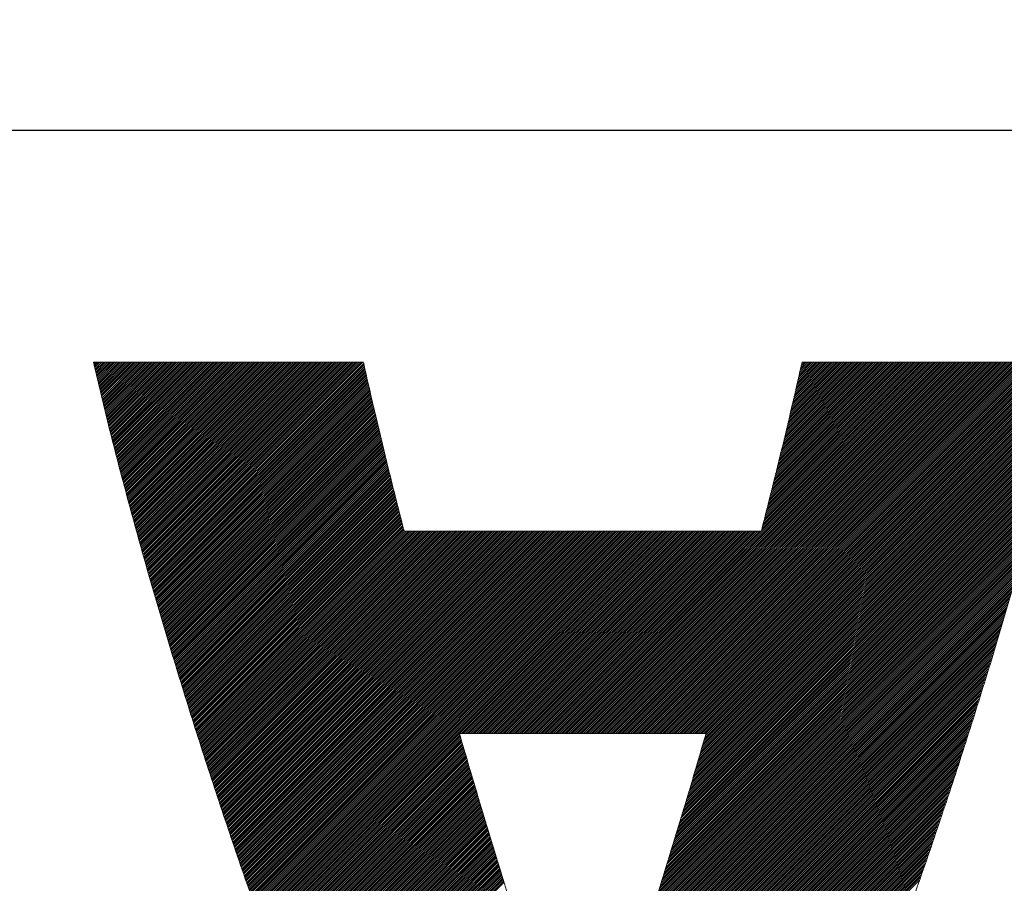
# Model space of a CAD drawing. Header units: millimetres. Extents: x 0 to 1071, y 0 to 742.
# Tile 40 of 133: x 133.65 to 138.32, y 487.43 to 491.52. Entities that reach past the tile are written whole.
import ezdxf

# ---------------------------------------------------------------- set-up
doc = ezdxf.new("R2010")
doc.units = ezdxf.units.MM
doc.header["$LTSCALE"] = 0.454724
doc.layers.add('NoLayerName_001', color=7, linetype='Continuous')
doc.layers.add('NoLayerName_002', color=7, linetype='Continuous')

# ---------------------------------------------------------------- blocks, each defined once
blk = doc.blocks.new('JZB_0010')
at = {"layer": 'NoLayerName_002', "color": 7, "linetype": 'Continuous', "lineweight": 25}
for p, q in [((0.004, 4.8402), (0.0008, 4.837)), ((0.0129, 4.8402), (0.0025, 4.8298)), ((0.0218, 4.8402), (0.0042, 4.8227)), ((0.0307, 4.8402), (0.0059, 4.8155)), ((0.0396, 4.8402), (0.0077, 4.8083)), ((0.0485, 4.8402), (0.0094, 4.8011)), ((0.0574, 4.8402), (0.0111, 4.7939)), ((0.0663, 4.8402), (0.0128, 4.7867)), ((0.0752, 4.8402), (0.0146, 4.7796)), ((0.0841, 4.8402), (0.0163, 4.7724)), ((0.093, 4.8402), (0.018, 4.7652)), ((0.1019, 4.8402), (0.0198, 4.758)), ((0.1109, 4.8402), (0.0215, 4.7508)), ((0.1198, 4.8402), (0.0232, 4.7436)), ((0.1287, 4.8402), (0.0249, 4.7365)), ((0.1376, 4.8402), (0.0267, 4.7293)), ((0.1465, 4.8402), (0.0284, 4.7221)), ((0.1554, 4.8402), (0.0301, 4.7149)), ((0.1643, 4.8402), (0.0318, 4.7077)), ((0.1732, 4.8402), (0.0336, 4.7006)), ((0.1821, 4.8402), (0.0353, 4.6934)), ((0.191, 4.8402), (0.037, 4.6862)), ((0.1999, 4.8402), (0.0387, 4.679)), ((0.2088, 4.8402), (0.0405, 4.6718)), ((0.2178, 4.8402), (0.0422, 4.6646)), ((0.2267, 4.8402), (0.0439, 4.6575)), ((0.2356, 4.8402), (0.0456, 4.6503)), ((0.2445, 4.8402), (0.0474, 4.6431)), ((0.2534, 4.8402), (0.0491, 4.6359)), ((0.2623, 4.8402), (0.0508, 4.6287)), ((0.2712, 4.8402), (0.0525, 4.6216)), ((0.2801, 4.8402), (0.0543, 4.6144)), ((0.289, 4.8402), (0.056, 4.6072)), ((0.2979, 4.8402), (0.0577, 4.6)), ((0.3068, 4.8402), (0.0595, 4.5928)), ((0.3158, 4.8402), (0.0612, 4.5856)), ((0.3247, 4.8402), (0.0629, 4.5785)), ((0.3336, 4.8402), (0.0646, 4.5713)), ((0.3425, 4.8402), (0.0664, 4.5641)), ((0.3514, 4.8402), (0.0681, 4.5569)), ((0.3603, 4.8402), (0.0698, 4.5497)), ((0.3692, 4.8402), (0.0715, 4.5425)), ((0.3781, 4.8402), (0.0734, 4.5355)), ((0.387, 4.8402), (0.0752, 4.5284)), ((0.3959, 4.8402), (0.077, 4.5213)), ((0.4048, 4.8402), (0.0788, 4.5142)), ((0.4137, 4.8402), (0.0807, 4.5071)), ((0.4227, 4.8402), (0.0825, 4.5001)), ((0.4316, 4.8402), (0.0843, 4.493)), ((0.4405, 4.8402), (0.0862, 4.4859)), ((0.4494, 4.8402), (0.088, 4.4788)), ((0.4583, 4.8402), (0.0898, 4.4717)), ((0.4672, 4.8402), (0.0916, 4.4647)), ((0.4761, 4.8402), (0.0935, 4.4576)), ((0.485, 4.8402), (0.0953, 4.4505)), ((0.4939, 4.8402), (0.0971, 4.4434)), ((0.5028, 4.8402), (0.099, 4.4363)), ((0.5117, 4.8402), (0.1008, 4.4293)), ((0.5206, 4.8402), (0.1026, 4.4222)), ((0.5296, 4.8402), (0.1044, 4.4151)), ((0.5385, 4.8402), (0.1063, 4.408)), ((0.5474, 4.8402), (0.1081, 4.4009)), ((0.5563, 4.8402), (0.1099, 4.3939)), ((0.5652, 4.8402), (0.1118, 4.3868)), ((0.5741, 4.8402), (0.1136, 4.3797)), ((0.583, 4.8402), (0.1154, 4.3726)), ((0.5919, 4.8402), (0.1172, 4.3655)), ((0.6008, 4.8402), (0.1191, 4.3585)), ((0.6097, 4.8402), (0.1209, 4.3514)), ((0.6186, 4.8402), (0.1227, 4.3443)), ((0.6275, 4.8402), (0.1246, 4.3372)), ((0.6365, 4.8402), (0.1264, 4.3301)), ((0.6454, 4.8402), (0.1282, 4.3231)), ((0.6543, 4.8402), (0.13, 4.316)), ((0.6632, 4.8402), (0.1319, 4.3089)), ((0.6721, 4.8402), (0.1337, 4.3018)), ((0.681, 4.8402), (0.1355, 4.2947)), ((0.6899, 4.8402), (0.1374, 4.2877)), ((0.6988, 4.8402), (0.1392, 4.2806)), ((0.7077, 4.8402), (0.141, 4.2735)), ((0.7166, 4.8402), (0.1428, 4.2664)), ((0.7255, 4.8402), (0.1447, 4.2593)), ((0.7344, 4.8402), (0.1465, 4.2523)), ((0.7434, 4.8402), (0.1483, 4.2452)), ((0.7523, 4.8402), (0.1502, 4.2381)), ((0.7612, 4.8402), (0.1521, 4.2311)), ((0.7701, 4.8402), (0.154, 4.2242)), ((0.779, 4.8402), (0.156, 4.2172)), ((0.7879, 4.8402), (0.1579, 4.2103)), ((0.7968, 4.8402), (0.1599, 4.2033)), ((0.8057, 4.8402), (0.1619, 4.1964)), ((0.8146, 4.8402), (0.1638, 4.1894)), ((0.8235, 4.8402), (0.1658, 4.1825)), ((0.8324, 4.8402), (0.1678, 4.1755)), ((0.8413, 4.8402), (0.1697, 4.1686)), ((0.8503, 4.8402), (0.1717, 4.1616)), ((0.8592, 4.8402), (0.1736, 4.1547)), ((0.8681, 4.8402), (0.1756, 4.1477)), ((0.877, 4.8402), (0.1776, 4.1408)), ((0.8859, 4.8402), (0.1795, 4.1338)), ((0.8948, 4.8402), (0.1815, 4.1269)), ((0.9037, 4.8402), (0.1834, 4.1199)), ((0.9126, 4.8402), (0.1854, 4.113)), ((0.9215, 4.8402), (0.1874, 4.106)), ((0.9304, 4.8402), (0.1893, 4.0991)), ((0.9393, 4.8402), (0.1913, 4.0922)), ((0.9482, 4.8402), (0.1932, 4.0852)), ((0.9572, 4.8402), (0.1952, 4.0783)), ((0.9661, 4.8402), (0.1972, 4.0713)), ((0.975, 4.8402), (0.1991, 4.0644)), ((0.9839, 4.8402), (0.2011, 4.0574)), ((0.9928, 4.8402), (0.203, 4.0505)), ((1.0017, 4.8402), (0.205, 4.0435)), ((1.0106, 4.8402), (0.207, 4.0366)), ((1.0195, 4.8402), (0.2089, 4.0296)), ((1.0284, 4.8402), (0.2109, 4.0227)), ((1.0373, 4.8402), (0.2128, 4.0157)), ((1.0462, 4.8402), (0.2148, 4.0088)), ((1.0552, 4.8402), (0.2168, 4.0018)), ((1.0641, 4.8402), (0.2187, 3.9949)), ((1.073, 4.8402), (0.2207, 3.9879)), ((1.0819, 4.8402), (0.2227, 3.981)), ((1.0908, 4.8402), (0.2246, 3.974)), ((1.0997, 4.8402), (0.2266, 3.9671)), ((1.1086, 4.8402), (0.2285, 3.9601)), ((1.1175, 4.8402), (0.2305, 3.9532)), ((1.1264, 4.8402), (0.2325, 3.9462)), ((1.1353, 4.8402), (0.2344, 3.9393)), ((1.1442, 4.8402), (0.2364, 3.9324)), ((1.1531, 4.8402), (0.2383, 3.9254)), ((1.1621, 4.8402), (0.2403, 3.9185)), ((1.171, 4.8402), (0.2423, 3.9115)), ((1.1799, 4.8402), (0.2442, 3.9046)), ((1.1888, 4.8402), (0.2462, 3.8976)), ((1.1977, 4.8402), (0.2481, 3.8907)), ((1.2066, 4.8402), (0.2501, 3.8837)), ((1.2155, 4.8402), (0.2521, 3.8768)), ((1.2244, 4.8402), (0.254, 3.8698)), ((1.2333, 4.8402), (0.256, 3.8629)), ((1.2422, 4.8402), (0.2579, 3.8559)), ((1.2511, 4.8402), (0.2599, 3.849)), ((1.26, 4.8402), (0.2619, 3.842)), ((1.269, 4.8402), (0.2638, 3.8351)), ((1.2779, 4.8402), (0.2658, 3.8281)), ((1.2813, 4.8347), (0.2677, 3.8212)), ((1.283, 4.8275), (0.2697, 3.8142)), ((1.2846, 4.8203), (0.2717, 3.8073)), ((1.2863, 4.813), (0.2736, 3.8003)), ((3.9682, 4.8402), (2.2081, 3.0801)), ((3.9771, 4.8402), (2.217, 3.0801)), ((3.986, 4.8402), (2.2259, 3.0801)), ((3.9949, 4.8402), (2.2348, 3.0801)), ((4.0038, 4.8402), (2.2437, 3.0801)), ((4.0128, 4.8402), (2.2526, 3.0801)), ((4.0217, 4.8402), (2.2615, 3.0801)), ((4.0306, 4.8402), (2.2704, 3.0801)), ((4.0395, 4.8402), (2.2793, 3.0801)), ((4.0484, 4.8402), (2.2882, 3.0801)), ((4.0573, 4.8402), (2.2972, 3.0801)), ((4.0662, 4.8402), (2.3061, 3.0801)), ((4.0751, 4.8402), (2.315, 3.0801)), ((4.084, 4.8402), (2.3239, 3.0801)), ((4.0929, 4.8402), (2.3328, 3.0801)), ((4.1018, 4.8402), (2.3417, 3.0801)), ((4.1107, 4.8402), (2.3506, 3.0801)), ((4.1197, 4.8402), (2.3595, 3.0801)), ((4.1286, 4.8402), (2.3684, 3.0801)), ((4.1375, 4.8402), (2.3773, 3.0801)), ((4.1464, 4.8402), (2.3862, 3.0801)), ((4.1553, 4.8402), (2.3951, 3.0801)), ((4.1642, 4.8402), (2.4041, 3.0801)), ((4.1731, 4.8402), (2.413, 3.0801)), ((4.182, 4.8402), (2.4219, 3.0801)), ((4.1909, 4.8402), (2.4308, 3.0801)), ((4.1998, 4.8402), (2.4397, 3.0801)), ((4.2087, 4.8402), (2.4486, 3.0801)), ((4.2176, 4.8402), (2.4575, 3.0801)), ((4.2266, 4.8402), (2.4664, 3.0801)), ((4.2355, 4.8402), (2.4753, 3.0801)), ((4.2444, 4.8402), (2.4842, 3.0801)), ((4.2533, 4.8402), (2.4931, 3.0801)), ((4.2622, 4.8402), (2.502, 3.0801)), ((4.2711, 4.8402), (2.511, 3.0801)), ((4.28, 4.8402), (2.5199, 3.0801)), ((4.2889, 4.8402), (2.5288, 3.0801)), ((4.2978, 4.8402), (2.5377, 3.0801)), ((4.3067, 4.8402), (2.5466, 3.0801)), ((4.3156, 4.8402), (2.5555, 3.0801)), ((4.3245, 4.8402), (2.5644, 3.0801)), ((4.3335, 4.8402), (2.5733, 3.0801)), ((4.3424, 4.8402), (2.5822, 3.0801)), ((4.3513, 4.8402), (2.5911, 3.0801)), ((4.3602, 4.8402), (2.6, 3.0801)), ((4.3691, 4.8402), (2.6089, 3.0801)), ((4.378, 4.8402), (2.6179, 3.0801)), ((4.3869, 4.8402), (2.6268, 3.0801)), ((4.3958, 4.8402), (2.6357, 3.0801)), ((4.4047, 4.8402), (2.6446, 3.0801)), ((4.4136, 4.8402), (2.6535, 3.0801)), ((4.4225, 4.8402), (2.6624, 3.0801)), ((4.4314, 4.8402), (2.6713, 3.0801)), ((4.4404, 4.8402), (2.6802, 3.0801)), ((4.4493, 4.8402), (2.6891, 3.0801)), ((4.4582, 4.8402), (2.698, 3.0801)), ((4.4671, 4.8402), (2.7069, 3.0801)), ((4.476, 4.8402), (2.7158, 3.0801)), ((4.4849, 4.8402), (2.7248, 3.0801)), ((4.4938, 4.8402), (2.7337, 3.0801)), ((4.5027, 4.8402), (2.7426, 3.0801)), ((4.5116, 4.8402), (2.7515, 3.0801)), ((4.5205, 4.8402), (2.7604, 3.0801)), ((4.5294, 4.8402), (2.7693, 3.0801)), ((4.5383, 4.8402), (2.7782, 3.0801)), ((4.5473, 4.8402), (2.7871, 3.0801)), ((4.5562, 4.8402), (2.796, 3.0801)), ((4.5651, 4.8402), (2.8049, 3.0801)), ((4.574, 4.8402), (2.8138, 3.0801)), ((4.5829, 4.8402), (2.8227, 3.0801)), ((4.5918, 4.8402), (2.8317, 3.0801)), ((4.6007, 4.8402), (2.8406, 3.0801)), ((4.6096, 4.8402), (2.8495, 3.0801)), ((4.6185, 4.8402), (2.8584, 3.0801)), ((4.6274, 4.8402), (2.8673, 3.0801)), ((4.6363, 4.8402), (2.8762, 3.0801)), ((4.6381, 4.833), (2.8851, 3.0801)), ((4.6352, 4.8213), (2.894, 3.0801)), ((4.6324, 4.8096), (2.9029, 3.0801)), ((3.9593, 4.8402), (3.1698, 4.0507)), ((3.9504, 4.8402), (3.1727, 4.0626)), ((3.9415, 4.8402), (3.1757, 4.0744)), ((3.9326, 4.8402), (3.1787, 4.0863)), ((3.9237, 4.8402), (3.1816, 4.0982)), ((3.9148, 4.8402), (3.1846, 4.11)), ((3.9058, 4.8402), (3.1875, 4.1219)), ((3.8969, 4.8402), (3.1905, 4.1338)), ((3.888, 4.8402), (3.1935, 4.1456)), ((3.8791, 4.8402), (3.1964, 4.1575)), ((3.8702, 4.8402), (3.1994, 4.1694)), ((3.8613, 4.8402), (3.2023, 4.1812)), ((3.8524, 4.8402), (3.2053, 4.1931)), ((3.8435, 4.8402), (3.2083, 4.205)), ((3.8346, 4.8402), (3.2112, 4.2168)), ((3.8257, 4.8402), (3.2142, 4.2287)), ((3.8168, 4.8402), (3.2171, 4.2406)), ((3.8079, 4.8402), (3.2201, 4.2524)), ((3.7989, 4.8402), (3.223, 4.2643)), ((3.79, 4.8402), (3.226, 4.2762)), ((3.7811, 4.8402), (3.229, 4.288)), ((3.7722, 4.8402), (3.2319, 4.2999)), ((3.7633, 4.8402), (3.2349, 4.3118)), ((3.7544, 4.8402), (3.2378, 4.3236)), ((3.7455, 4.8402), (3.2408, 4.3355)), ((3.7366, 4.8402), (3.2438, 4.3474)), ((3.7277, 4.8402), (3.2467, 4.3592)), ((3.7188, 4.8402), (3.2497, 4.3711)), ((3.7099, 4.8402), (3.2526, 4.383)), ((3.701, 4.8402), (3.2556, 4.3948)), ((3.692, 4.8402), (3.2585, 4.4067)), ((3.6831, 4.8402), (3.2615, 4.4186)), ((3.6742, 4.8402), (3.2645, 4.4304)), ((3.6653, 4.8402), (3.2674, 4.4423)), ((3.6564, 4.8402), (3.2703, 4.4541)), ((3.6475, 4.8402), (3.273, 4.4657)), ((3.6386, 4.8402), (3.2757, 4.4774)), ((3.6297, 4.8402), (3.2784, 4.489)), ((3.6208, 4.8402), (3.2811, 4.5006)), ((3.6119, 4.8402), (3.2838, 4.5122)), ((3.603, 4.8402), (3.2865, 4.5238)), ((3.5941, 4.8402), (3.2892, 4.5354)), ((3.5851, 4.8402), (3.2919, 4.547)), ((3.5762, 4.8402), (3.2946, 4.5586)), ((3.5673, 4.8402), (3.2973, 4.5702)), ((3.5584, 4.8402), (3.3, 4.5818)), ((3.5495, 4.8402), (3.3027, 4.5934)), ((3.5406, 4.8402), (3.3054, 4.605)), ((3.5317, 4.8402), (3.3081, 4.6166)), ((3.5228, 4.8402), (3.3108, 4.6282)), ((3.5139, 4.8402), (3.3135, 4.6398)), ((3.505, 4.8402), (3.3162, 4.6515)), ((3.4961, 4.8402), (3.3189, 4.6631)), ((3.4872, 4.8402), (3.3216, 4.6747)), ((3.4782, 4.8402), (3.3243, 4.6863)), ((3.4693, 4.8402), (3.327, 4.6979)), ((3.4604, 4.8402), (3.3297, 4.7095)), ((3.4515, 4.8402), (3.3324, 4.7211)), ((3.4426, 4.8402), (3.3351, 4.7327)), ((3.4337, 4.8402), (3.3378, 4.7443)), ((3.4248, 4.8402), (3.3405, 4.7559)), ((3.4159, 4.8402), (3.3432, 4.7675)), ((3.407, 4.8402), (3.3459, 4.7791)), ((3.3981, 4.8402), (3.3486, 4.7907)), ((3.3892, 4.8402), (3.3513, 4.8023)), ((3.3803, 4.8402), (3.354, 4.8139)), ((3.3713, 4.8402), (3.3567, 4.8256)), ((3.3624, 4.8402), (3.3594, 4.8372)), ((1.288, 4.8058), (0.2756, 3.7934)), ((1.2897, 4.7986), (0.2775, 3.7864)), ((1.2914, 4.7913), (0.2795, 3.7795)), ((1.293, 4.7841), (0.2815, 3.7726)), ((1.2947, 4.7769), (0.2834, 3.7656)), ((1.2964, 4.7696), (0.2854, 3.7587)), ((4.624, 4.7744), (2.8946, 3.045)), ((4.6268, 4.7861), (2.8983, 3.0576)), ((4.6296, 4.7979), (2.902, 3.0702)), ((1.2981, 4.7624), (0.2874, 3.7517)), ((1.2997, 4.7552), (0.2893, 3.7448)), ((1.3014, 4.748), (0.2913, 3.7378)), ((1.3031, 4.7407), (0.2932, 3.7309)), ((1.3048, 4.7335), (0.2952, 3.7239)), ((1.3064, 4.7263), (0.2972, 3.717)), ((1.3081, 4.719), (0.2991, 3.71)), ((4.6127, 4.7275), (2.8797, 2.9945)), ((4.6155, 4.7392), (2.8834, 3.0071)), ((4.6183, 4.7509), (2.8871, 3.0197)), ((4.6212, 4.7627), (2.8908, 3.0323)), ((1.3098, 4.7118), (0.3011, 3.7031)), ((1.3115, 4.7046), (0.303, 3.6961)), ((1.3131, 4.6973), (0.305, 3.6892)), ((1.3148, 4.6901), (0.307, 3.6822)), ((1.3165, 4.6829), (0.3089, 3.6753)), ((1.3182, 4.6756), (0.3109, 3.6683)), ((4.6014, 4.6806), (2.8648, 2.9439)), ((4.6042, 4.6923), (2.8685, 2.9566)), ((4.6071, 4.704), (2.8722, 2.9692)), ((4.6099, 4.7158), (2.8759, 2.9818)), ((1.3198, 4.6684), (0.3128, 3.6614)), ((1.3215, 4.6612), (0.3148, 3.6544)), ((1.3232, 4.6539), (0.3168, 3.6475)), ((1.3249, 4.6467), (0.3187, 3.6405)), ((1.3266, 4.6395), (0.3207, 3.6336)), ((1.3282, 4.6322), (0.3226, 3.6266)), ((1.3299, 4.625), (0.3246, 3.6197)), ((4.5902, 4.6337), (2.8499, 2.8934)), ((4.593, 4.6454), (2.8536, 2.906)), ((4.5958, 4.6571), (2.8573, 2.9187)), ((4.5986, 4.6689), (2.8611, 2.9313)), ((1.3316, 4.6178), (0.3266, 3.6128)), ((1.3333, 4.6105), (0.3285, 3.6058)), ((1.3349, 4.6033), (0.3305, 3.5989)), ((1.3366, 4.5961), (0.3326, 3.5921)), ((1.3383, 4.5888), (0.3348, 3.5853)), ((1.34, 4.5816), (0.3369, 3.5785)), ((4.5789, 4.5868), (2.835, 2.8429)), ((4.5817, 4.5985), (2.8387, 2.8555)), ((4.5845, 4.6102), (2.8424, 2.8681)), ((4.5873, 4.6219), (2.8462, 2.8808)), ((1.3416, 4.5744), (0.339, 3.5717)), ((1.3433, 4.5671), (0.3411, 3.5649)), ((1.345, 4.5599), (0.3432, 3.5581)), ((1.3467, 4.5527), (0.3453, 3.5513)), ((1.3483, 4.5454), (0.3474, 3.5445)), ((1.35, 4.5382), (0.3495, 3.5377)), ((1.3517, 4.531), (0.3517, 3.5309)), ((4.5675, 4.5398), (2.8201, 2.7924)), ((4.5704, 4.5516), (2.8238, 2.805)), ((4.5732, 4.5633), (2.8275, 2.8176)), ((4.5761, 4.575), (2.8313, 2.8302)), ((1.3534, 4.5238), (0.3538, 3.5241)), ((1.355, 4.5165), (0.3559, 3.5173)), ((1.3567, 4.5093), (0.358, 3.5106)), ((1.3584, 4.5021), (0.3601, 3.5038)), ((1.3601, 4.4948), (0.3622, 3.497)), ((1.3618, 4.4876), (0.3643, 3.4902)), ((4.5551, 4.4918), (2.8052, 2.7418)), ((4.5582, 4.5038), (2.8089, 2.7545)), ((4.5613, 4.5158), (2.8127, 2.7671)), ((4.5644, 4.5278), (2.8164, 2.7797)), ((1.3634, 4.4804), (0.3664, 3.4834)), ((1.3651, 4.4731), (0.3685, 3.4766)), ((1.3668, 4.4659), (0.3707, 3.4698)), ((1.3685, 4.4587), (0.3728, 3.463)), ((1.3701, 4.4514), (0.3749, 3.4562)), ((1.3719, 4.4443), (0.377, 3.4494)), ((1.3737, 4.4372), (0.3791, 3.4426)), ((4.5427, 4.4437), (2.7897, 2.6907)), ((4.5458, 4.4557), (2.7936, 2.7035)), ((4.5489, 4.4677), (2.7975, 2.7163)), ((4.552, 4.4797), (2.8015, 2.7292)), ((1.3755, 4.4301), (0.3812, 3.4358)), ((1.3773, 4.4229), (0.3833, 3.429)), ((1.379, 4.4158), (0.3854, 3.4222)), ((1.3808, 4.4087), (0.3876, 3.4154)), ((1.3826, 4.4015), (0.3897, 3.4086)), ((1.3844, 4.3944), (0.3918, 3.4018)), ((4.5303, 4.3957), (2.774, 2.6393)), ((4.5334, 4.4077), (2.7779, 2.6522)), ((4.5365, 4.4197), (2.7818, 2.665)), ((4.5396, 4.4317), (2.7858, 2.6778)), ((1.3862, 4.3873), (0.3939, 3.395)), ((1.3879, 4.3801), (0.396, 3.3882)), ((1.3897, 4.373), (0.3981, 3.3814)), ((1.3915, 4.3659), (0.4002, 3.3746)), ((1.3933, 4.3588), (0.4023, 3.3678)), ((1.395, 4.3516), (0.4045, 3.361)), ((1.3968, 4.3445), (0.4066, 3.3542)), ((4.5179, 4.3476), (2.7583, 2.588)), ((4.521, 4.3596), (2.7622, 2.6008)), ((4.5241, 4.3717), (2.7661, 2.6137)), ((4.5272, 4.3837), (2.77, 2.6265)), ((1.3986, 4.3374), (0.4087, 3.3474)), ((1.4004, 4.3302), (0.4108, 3.3406)), ((1.4022, 4.3231), (0.4129, 3.3338)), ((1.4039, 4.316), (0.415, 3.3271)), ((1.4057, 4.3088), (0.4171, 3.3203)), ((1.4075, 4.3017), (0.4192, 3.3135)), ((4.5055, 4.2996), (2.7426, 2.5367)), ((4.5086, 4.3116), (2.7465, 2.5495)), ((4.5117, 4.3236), (2.7504, 2.5623)), ((4.5148, 4.3356), (2.7543, 2.5752)), ((1.4093, 4.2946), (0.4214, 3.3067)), ((1.4111, 4.2875), (0.4235, 3.2999)), ((1.4128, 4.2803), (0.4256, 3.2931)), ((1.4146, 4.2732), (0.4277, 3.2863)), ((1.4164, 4.2661), (0.4298, 3.2795)), ((1.4182, 4.2589), (0.4319, 3.2727)), ((1.4199, 4.2518), (0.434, 3.2659)), ((4.4931, 4.2516), (2.7269, 2.4853)), ((4.4962, 4.2636), (2.7308, 2.4981)), ((4.4993, 4.2756), (2.7347, 2.511)), ((4.5024, 4.2876), (2.7386, 2.5238)), ((1.4217, 4.2447), (0.4361, 3.2591)), ((1.4235, 4.2375), (0.4383, 3.2523)), ((1.4253, 4.2304), (0.4404, 3.2455)), ((1.4271, 4.2233), (0.4425, 3.2387)), ((1.4288, 4.2162), (0.4446, 3.2319)), ((1.4306, 4.209), (0.4467, 3.2251)), ((4.4796, 4.2025), (2.7112, 2.434)), ((4.4831, 4.2149), (2.7151, 2.4468)), ((4.4866, 4.2273), (2.719, 2.4596)), ((4.49, 4.2396), (2.7229, 2.4725)), ((1.4324, 4.2019), (0.4488, 3.2183)), ((1.4342, 4.1948), (0.4509, 3.2115)), ((1.4359, 4.1876), (0.453, 3.2047)), ((1.4377, 4.1805), (0.4551, 3.1979)), ((1.4395, 4.1734), (0.4573, 3.1911)), ((1.4413, 4.1662), (0.4594, 3.1843)), ((1.4431, 4.1591), (0.4615, 3.1775)), ((4.4691, 4.1652), (2.6994, 2.3955)), ((4.4726, 4.1776), (2.7033, 2.4083)), ((4.4761, 4.1901), (2.7072, 2.4211)), ((1.4448, 4.152), (0.4636, 3.1707)), ((1.4466, 4.1449), (0.4657, 3.1639)), ((1.4484, 4.1377), (0.4678, 3.1571)), ((1.4502, 4.1306), (0.4699, 3.1504)), ((1.452, 4.1235), (0.472, 3.1436)), ((1.4537, 4.1163), (0.4742, 3.1368)), ((1.4555, 4.1092), (0.4763, 3.13)), ((4.4551, 4.1156), (2.683, 2.3435)), ((4.4586, 4.128), (2.6872, 2.3565)), ((4.4621, 4.1404), (2.6913, 2.3696)), ((4.4656, 4.1528), (2.6955, 2.3826)), ((1.4573, 4.1021), (0.4784, 3.1232)), ((1.4591, 4.0949), (0.4805, 3.1164)), ((1.4608, 4.0878), (0.4826, 3.1096)), ((1.4626, 4.0807), (0.4847, 3.1028)), ((1.4644, 4.0736), (0.4868, 3.096)), ((1.4662, 4.0664), (0.4889, 3.0892)), ((4.4411, 4.066), (2.6664, 2.2913)), ((4.4446, 4.0784), (2.6706, 2.3043)), ((4.4481, 4.0908), (2.6747, 2.3174)), ((4.4516, 4.1032), (2.6789, 2.3304)), ((1.468, 4.0593), (0.4911, 3.0824)), ((1.4697, 4.0522), (0.4932, 3.0756)), ((1.4715, 4.045), (0.4953, 3.0688)), ((1.4756, 4.0402), (0.4974, 3.062)), ((1.4845, 4.0402), (0.4995, 3.0552)), ((1.4934, 4.0402), (0.5016, 3.0484)), ((1.5023, 4.0402), (0.5037, 3.0416)), ((1.5112, 4.0402), (0.5058, 3.0348)), ((1.5201, 4.0402), (0.508, 3.028)), ((1.529, 4.0402), (0.5101, 3.0212)), ((1.5379, 4.0402), (0.5122, 3.0144)), ((1.5468, 4.0402), (0.5143, 3.0076)), ((1.5557, 4.0402), (0.5164, 3.0008)), ((1.5647, 4.0402), (0.5185, 2.994)), ((1.5736, 4.0402), (0.5206, 2.9872)), ((1.5825, 4.0402), (0.5227, 2.9804)), ((1.5914, 4.0402), (0.5249, 2.9736)), ((1.6003, 4.0402), (0.527, 2.9669)), ((1.6092, 4.0402), (0.5291, 2.9601)), ((1.6181, 4.0402), (0.5312, 2.9533)), ((1.627, 4.0402), (0.5334, 2.9466)), ((1.6359, 4.0402), (0.5357, 2.9399)), ((1.6448, 4.0402), (0.5379, 2.9333)), ((1.6537, 4.0402), (0.5402, 2.9266)), ((1.6626, 4.0402), (0.5424, 2.9199)), ((1.6716, 4.0402), (0.5447, 2.9133)), ((1.6805, 4.0402), (0.5469, 2.9066)), ((1.6894, 4.0402), (0.5492, 2.9)), ((1.6983, 4.0402), (0.5514, 2.8933)), ((1.7072, 4.0402), (0.5537, 2.8866)), ((1.7161, 4.0402), (0.5559, 2.88)), ((1.725, 4.0402), (0.5581, 2.8733)), ((1.7339, 4.0402), (0.5604, 2.8667)), ((1.7428, 4.0402), (0.5626, 2.86)), ((1.7517, 4.0402), (0.5649, 2.8533)), ((1.7606, 4.0402), (0.5671, 2.8467)), ((1.7696, 4.0402), (0.5694, 2.84)), ((1.7785, 4.0402), (0.5716, 2.8334)), ((1.7874, 4.0402), (0.5739, 2.8267)), ((1.7963, 4.0402), (0.5761, 2.82)), ((1.8052, 4.0402), (0.5784, 2.8134)), ((1.8141, 4.0402), (0.5806, 2.8067)), ((1.823, 4.0402), (0.5829, 2.8001)), ((1.8319, 4.0402), (0.5851, 2.7934)), ((1.8408, 4.0402), (0.5874, 2.7867)), ((1.8497, 4.0402), (0.5896, 2.7801)), ((1.8586, 4.0402), (0.5919, 2.7734)), ((1.8675, 4.0402), (0.5941, 2.7668)), ((1.8765, 4.0402), (0.5964, 2.7601)), ((1.8854, 4.0402), (0.5986, 2.7534)), ((1.8943, 4.0402), (0.6009, 2.7468)), ((1.9032, 4.0402), (0.6031, 2.7401)), ((1.9121, 4.0402), (0.6054, 2.7335)), ((1.921, 4.0402), (0.6076, 2.7268)), ((1.9299, 4.0402), (0.6099, 2.7201)), ((1.9388, 4.0402), (0.6121, 2.7135)), ((1.9477, 4.0402), (0.6144, 2.7068)), ((1.9566, 4.0402), (0.6166, 2.7002)), ((1.9655, 4.0402), (0.6188, 2.6935)), ((1.9744, 4.0402), (0.6211, 2.6868)), ((1.9834, 4.0402), (0.6233, 2.6802)), ((1.9923, 4.0402), (0.6256, 2.6735)), ((2.0012, 4.0402), (0.6278, 2.6669)), ((2.0101, 4.0402), (0.6301, 2.6602)), ((2.019, 4.0402), (0.6323, 2.6535)), ((2.0279, 4.0402), (0.6346, 2.6469)), ((2.0368, 4.0402), (0.6368, 2.6402)), ((2.0457, 4.0402), (0.6391, 2.6335)), ((2.0546, 4.0402), (0.6413, 2.6269)), ((2.0635, 4.0402), (0.6436, 2.6202)), ((2.0724, 4.0402), (0.6458, 2.6136)), ((2.0813, 4.0402), (0.6481, 2.6069)), ((2.0903, 4.0402), (0.6503, 2.6002)), ((2.0992, 4.0402), (0.6526, 2.5936)), ((2.1081, 4.0402), (0.6548, 2.5869)), ((2.117, 4.0402), (0.6571, 2.5803)), ((2.1259, 4.0402), (0.6593, 2.5736)), ((2.1348, 4.0402), (0.6616, 2.5669)), ((2.1437, 4.0402), (0.6638, 2.5603)), ((2.1526, 4.0402), (0.6661, 2.5536)), ((2.1615, 4.0402), (0.6683, 2.547)), ((2.1704, 4.0402), (0.6706, 2.5403)), ((2.1793, 4.0402), (0.6728, 2.5336)), ((2.1882, 4.0402), (0.6751, 2.527)), ((2.1972, 4.0402), (0.6773, 2.5203)), ((2.2061, 4.0402), (0.6795, 2.5137)), ((2.215, 4.0402), (0.6818, 2.507)), ((2.2239, 4.0402), (0.684, 2.5003)), ((2.2328, 4.0402), (0.6863, 2.4937)), ((2.2417, 4.0402), (0.6885, 2.487)), ((2.2506, 4.0402), (0.6908, 2.4804)), ((2.2595, 4.0402), (0.693, 2.4737)), ((2.2684, 4.0402), (0.6953, 2.467)), ((2.2773, 4.0402), (0.6975, 2.4604)), ((2.2862, 4.0402), (0.6998, 2.4537)), ((2.2951, 4.0402), (0.702, 2.4471)), ((2.3041, 4.0402), (0.7043, 2.4404)), ((2.313, 4.0402), (0.7065, 2.4337)), ((2.3219, 4.0402), (0.7088, 2.4271)), ((2.3308, 4.0402), (0.711, 2.4204)), ((2.3397, 4.0402), (0.7133, 2.4138)), ((2.3486, 4.0402), (0.7155, 2.4071)), ((2.3575, 4.0402), (0.7178, 2.4004)), ((2.3664, 4.0402), (0.72, 2.3938)), ((2.3753, 4.0402), (0.7223, 2.3871)), ((2.3842, 4.0402), (0.7245, 2.3805)), ((2.3931, 4.0402), (0.7268, 2.3738)), ((2.402, 4.0402), (0.729, 2.3671)), ((2.411, 4.0402), (0.7313, 2.3605)), ((2.4199, 4.0402), (0.7335, 2.3538)), ((2.4288, 4.0402), (0.7358, 2.3472)), ((2.4377, 4.0402), (0.738, 2.3405)), ((2.4466, 4.0402), (0.7403, 2.3338)), ((2.4555, 4.0402), (0.7425, 2.3272)), ((2.4644, 4.0402), (0.7447, 2.3205)), ((2.4733, 4.0402), (0.747, 2.3139)), ((2.4822, 4.0402), (0.7492, 2.3072)), ((2.4911, 4.0402), (0.7516, 2.3006)), ((2.5, 4.0402), (0.754, 2.2941)), ((2.509, 4.0402), (0.7563, 2.2876)), ((2.5179, 4.0402), (0.7587, 2.281)), ((2.5268, 4.0402), (0.7611, 2.2745)), ((2.5357, 4.0402), (0.7635, 2.268)), ((2.5446, 4.0402), (0.7659, 2.2615)), ((2.5535, 4.0402), (0.7682, 2.2549)), ((2.5624, 4.0402), (0.7706, 2.2484)), ((2.5713, 4.0402), (0.773, 2.2419)), ((2.5802, 4.0402), (0.7754, 2.2353)), ((2.5891, 4.0402), (0.7778, 2.2288)), ((2.598, 4.0402), (0.7801, 2.2223)), ((2.6069, 4.0402), (0.7825, 2.2158)), ((2.6159, 4.0402), (0.7849, 2.2092)), ((2.6248, 4.0402), (0.7873, 2.2027)), ((2.6337, 4.0402), (0.7897, 2.1962)), ((2.6426, 4.0402), (0.792, 2.1896)), ((2.6515, 4.0402), (0.7944, 2.1831)), ((2.6604, 4.0402), (0.7968, 2.1766)), ((2.6693, 4.0402), (0.7992, 2.17)), ((2.6782, 4.0402), (0.8016, 2.1635)), ((2.6871, 4.0402), (0.8039, 2.157)), ((2.696, 4.0402), (1.7359, 3.0801)), ((2.7049, 4.0402), (1.7448, 3.0801)), ((2.7138, 4.0402), (1.7537, 3.0801)), ((2.7228, 4.0402), (1.7626, 3.0801)), ((2.7317, 4.0402), (1.7716, 3.0801)), ((2.7406, 4.0402), (1.7805, 3.0801)), ((2.7495, 4.0402), (1.7894, 3.0801)), ((2.7584, 4.0402), (1.7983, 3.0801)), ((2.7673, 4.0402), (1.8072, 3.0801)), ((2.7762, 4.0402), (1.8161, 3.0801)), ((2.7851, 4.0402), (1.825, 3.0801)), ((2.794, 4.0402), (1.8339, 3.0801)), ((2.8029, 4.0402), (1.8428, 3.0801)), ((2.8118, 4.0402), (1.8517, 3.0801)), ((2.8207, 4.0402), (1.8606, 3.0801)), ((2.8297, 4.0402), (1.8695, 3.0801)), ((2.8386, 4.0402), (1.8785, 3.0801)), ((2.8475, 4.0402), (1.8874, 3.0801)), ((2.8564, 4.0402), (1.8963, 3.0801)), ((2.8653, 4.0402), (1.9052, 3.0801)), ((2.8742, 4.0402), (1.9141, 3.0801)), ((2.8831, 4.0402), (1.923, 3.0801)), ((2.892, 4.0402), (1.9319, 3.0801)), ((2.9009, 4.0402), (1.9408, 3.0801)), ((2.9098, 4.0402), (1.9497, 3.0801)), ((2.9187, 4.0402), (1.9586, 3.0801)), ((2.9276, 4.0402), (1.9675, 3.0801)), ((2.9366, 4.0402), (1.9764, 3.0801)), ((2.9455, 4.0402), (1.9854, 3.0801)), ((2.9544, 4.0402), (1.9943, 3.0801)), ((2.9633, 4.0402), (2.0032, 3.0801)), ((2.9722, 4.0402), (2.0121, 3.0801)), ((2.9811, 4.0402), (2.021, 3.0801)), ((2.99, 4.0402), (2.0299, 3.0801)), ((2.9989, 4.0402), (2.0388, 3.0801)), ((3.0078, 4.0402), (2.0477, 3.0801)), ((3.0167, 4.0402), (2.0566, 3.0801)), ((3.0256, 4.0402), (2.0655, 3.0801)), ((3.0345, 4.0402), (2.0744, 3.0801)), ((3.0435, 4.0402), (2.0833, 3.0801)), ((3.0524, 4.0402), (2.0923, 3.0801)), ((3.0613, 4.0402), (2.1012, 3.0801)), ((3.0702, 4.0402), (2.1101, 3.0801)), ((3.0791, 4.0402), (2.119, 3.0801)), ((3.088, 4.0402), (2.1279, 3.0801)), ((3.0969, 4.0402), (2.1368, 3.0801)), ((3.1058, 4.0402), (2.1457, 3.0801)), ((3.1147, 4.0402), (2.1546, 3.0801)), ((3.1236, 4.0402), (2.1635, 3.0801)), ((3.1325, 4.0402), (2.1724, 3.0801)), ((3.1414, 4.0402), (2.1813, 3.0801)), ((3.1504, 4.0402), (2.1903, 3.0801)), ((3.1593, 4.0402), (2.1992, 3.0801)), ((4.4271, 4.0163), (2.6499, 2.2391)), ((4.4306, 4.0287), (2.654, 2.2521)), ((4.4341, 4.0411), (2.6582, 2.2652)), ((4.4376, 4.0535), (2.6623, 2.2782)), ((4.4166, 3.9791), (2.6374, 2.1999)), ((4.4201, 3.9915), (2.6416, 2.2129)), ((4.4236, 4.0039), (2.6457, 2.226)), ((4.4026, 3.9294), (2.6208, 2.1477)), ((4.4061, 3.9419), (2.625, 2.1607)), ((4.4096, 3.9543), (2.6291, 2.1738)), ((4.4131, 3.9667), (2.6333, 2.1868)), ((4.3886, 3.8798), (2.6043, 2.0955)), ((4.3921, 3.8922), (2.6084, 2.1085)), ((4.3956, 3.9046), (2.6126, 2.1216)), ((4.3991, 3.917), (2.6167, 2.1346)), ((4.3746, 3.8302), (2.5877, 2.0432)), ((4.3781, 3.8426), (2.5918, 2.0563)), ((4.3816, 3.855), (2.596, 2.0694)), ((4.3851, 3.8674), (2.6001, 2.0824)), ((4.3641, 3.7929), (2.5747, 2.0035)), ((4.3676, 3.8053), (2.579, 2.0168)), ((4.3711, 3.8178), (2.5834, 2.0301)), ((4.3501, 3.7433), (2.5571, 1.9503)), ((4.3536, 3.7557), (2.5615, 1.9636)), ((4.3571, 3.7681), (2.5659, 1.9769)), ((4.3606, 3.7805), (2.5703, 1.9902)), ((4.3361, 3.6936), (2.5396, 1.8971)), ((4.3396, 3.7061), (2.5439, 1.9104)), ((4.3431, 3.7185), (2.5483, 1.9237)), ((4.3466, 3.7309), (2.5527, 1.937)), ((4.3221, 3.644), (2.522, 1.8439)), ((4.3256, 3.6564), (2.5264, 1.8572)), ((4.3291, 3.6688), (2.5308, 1.8705)), ((4.3326, 3.6812), (2.5352, 1.8838)), ((4.3116, 3.6068), (2.5088, 1.8041)), ((4.3151, 3.6192), (2.5132, 1.8174)), ((4.3186, 3.6316), (2.5176, 1.8306)), ((4.2957, 3.5553), (2.4913, 1.7509)), ((4.2998, 3.5683), (2.4957, 1.7642)), ((4.3038, 3.5812), (2.5001, 1.7775)), ((4.3078, 3.5941), (2.5045, 1.7908)), ((4.2797, 3.5036), (2.4737, 1.6977)), ((4.2837, 3.5166), (2.4781, 1.711)), ((4.2877, 3.5295), (2.4825, 1.7243)), ((4.2917, 3.5424), (2.4869, 1.7376)), ((4.2676, 3.4649), (2.4598, 1.657)), ((4.2716, 3.4778), (2.4645, 1.6706)), ((4.2757, 3.4907), (2.4691, 1.6842)), ((4.2516, 3.4132), (2.4412, 1.6027)), ((4.2556, 3.4261), (2.4458, 1.6163)), ((4.2596, 3.439), (2.4505, 1.6299)), ((4.2636, 3.4519), (2.4551, 1.6435)), ((4.2395, 3.3744), (2.4272, 1.562)), ((4.2435, 3.3873), (2.4318, 1.5756)), ((4.2476, 3.4002), (2.4365, 1.5892)), ((4.2235, 3.3227), (2.4085, 1.5077)), ((4.2275, 3.3356), (2.4132, 1.5213)), ((4.2315, 3.3485), (2.4178, 1.5349)), ((4.2355, 3.3615), (2.4225, 1.5485)), ((4.2074, 3.271), (2.3899, 1.4535)), ((4.2114, 3.2839), (2.3945, 1.467)), ((4.2154, 3.2968), (2.3992, 1.4806)), ((4.2194, 3.3098), (2.4038, 1.4942)), ((4.1953, 3.2322), (2.3759, 1.4127)), ((4.1994, 3.2451), (2.3805, 1.4263)), ((4.2034, 3.2581), (2.3852, 1.4399)), ((4.1793, 3.1805), (2.3572, 1.3584)), ((4.1833, 3.1934), (2.3619, 1.372)), ((4.1873, 3.2064), (2.3665, 1.3856)), ((4.1913, 3.2193), (2.3712, 1.3992)), ((4.1632, 3.1288), (2.3377, 1.3033)), ((4.1672, 3.1417), (2.3426, 1.3171)), ((4.1712, 3.1547), (2.3475, 1.3309)), ((4.1753, 3.1676), (2.3523, 1.3446)), ((4.1512, 3.09), (2.3231, 1.262)), ((4.1552, 3.103), (2.328, 1.2758)), ((4.1592, 3.1159), (2.3329, 1.2896)), ((1.7354, 3.0795), (0.8063, 2.1505)), ((1.7374, 3.0726), (0.8087, 2.1439)), ((1.7394, 3.0657), (0.8111, 2.1374)), ((1.7414, 3.0588), (0.8134, 2.1309)), ((1.7434, 3.0519), (0.8158, 2.1243)), ((1.7454, 3.045), (0.8182, 2.1178)), ((1.7474, 3.0381), (0.8206, 2.1113)), ((4.1471, 3.0771), (1.4964, 0.4264)), ((4.1431, 3.0642), (1.4992, 0.4203)), ((4.1391, 3.0513), (1.502, 0.4142)), ((4.1351, 3.0383), (1.5048, 0.4081)), ((1.7494, 3.0312), (0.823, 2.1048)), ((1.7514, 3.0243), (0.8253, 2.0982)), ((1.7534, 3.0174), (0.8277, 2.0917)), ((1.7554, 3.0105), (0.8301, 2.0852)), ((1.7575, 3.0036), (0.8325, 2.0786)), ((1.7595, 2.9967), (0.8349, 2.0721)), ((1.7615, 2.9898), (0.8372, 2.0656)), ((4.1311, 3.0254), (1.5076, 0.402)), ((4.1271, 3.0125), (1.5104, 0.3959)), ((4.123, 2.9996), (1.5132, 0.3897)), ((1.7635, 2.983), (0.8396, 2.0591)), ((1.7655, 2.9761), (0.842, 2.0525)), ((1.7676, 2.9692), (0.8444, 2.046)), ((1.7696, 2.9623), (0.8468, 2.0395)), ((1.7716, 2.9554), (0.8491, 2.0329)), ((1.7736, 2.9485), (0.8515, 2.0264)), ((4.119, 2.9866), (1.516, 0.3836)), ((4.115, 2.9737), (1.5188, 0.3775)), ((4.111, 2.9608), (1.5216, 0.3714)), ((4.1068, 2.9477), (1.5244, 0.3653)), ((1.7757, 2.9416), (0.8539, 2.0199)), ((1.7777, 2.9348), (0.8563, 2.0134)), ((1.7797, 2.9279), (0.8587, 2.0068)), ((1.7817, 2.921), (0.861, 2.0003)), ((1.7837, 2.9141), (0.8634, 1.9938)), ((1.7858, 2.9072), (0.8658, 1.9872)), ((1.7878, 2.9003), (0.8682, 1.9807)), ((4.1023, 2.9342), (1.5273, 0.3592)), ((4.0977, 2.9208), (1.5301, 0.3531)), ((4.0932, 2.9073), (1.5329, 0.347)), ((1.7898, 2.8934), (0.8706, 1.9742)), ((1.7918, 2.8866), (0.8729, 1.9676)), ((1.7939, 2.8797), (0.8753, 1.9611)), ((1.7959, 2.8728), (0.8777, 1.9546)), ((1.7979, 2.8659), (0.8801, 1.9481)), ((1.7999, 2.859), (0.8825, 1.9415)), ((1.8019, 2.8521), (0.8848, 1.935)), ((4.0886, 2.8939), (1.5357, 0.3409)), ((4.0841, 2.8804), (1.5385, 0.3348)), ((4.0796, 2.867), (1.5413, 0.3287)), ((4.075, 2.8536), (1.5441, 0.3226)), ((1.804, 2.8453), (0.8872, 1.9285)), ((1.8061, 2.8384), (0.8896, 1.9219)), ((1.8081, 2.8316), (0.892, 1.9154)), ((1.8102, 2.8247), (0.8943, 1.9089)), ((1.8123, 2.8179), (0.8967, 1.9024)), ((1.8143, 2.811), (0.8991, 1.8958)), ((1.8164, 2.8042), (0.9015, 1.8893)), ((4.0705, 2.8401), (1.5469, 0.3165)), ((4.066, 2.8267), (1.5497, 0.3104)), ((4.0614, 2.8132), (1.5525, 0.3043)), ((1.8185, 2.7974), (0.9039, 1.8828)), ((1.8205, 2.7905), (0.9062, 1.8762)), ((1.8226, 2.7837), (0.9086, 1.8697)), ((1.8247, 2.7768), (0.911, 1.8632)), ((1.8267, 2.77), (0.9134, 1.8567)), ((1.8288, 2.7631), (0.9158, 1.8501)), ((1.8309, 2.7563), (0.9181, 1.8436)), ((4.0569, 2.7998), (1.5553, 0.2982)), ((4.0523, 2.7863), (1.5581, 0.2921)), ((4.0478, 2.7729), (1.5609, 0.286)), ((4.0433, 2.7594), (1.5637, 0.2799)), ((1.8329, 2.7495), (0.9205, 1.8371)), ((1.835, 2.7426), (0.9229, 1.8305)), ((1.8371, 2.7358), (0.9253, 1.824)), ((1.8391, 2.7289), (0.9277, 1.8175)), ((1.8412, 2.7221), (0.93, 1.811)), ((1.8433, 2.7153), (0.9324, 1.8044)), ((1.8453, 2.7084), (0.9348, 1.7979)), ((4.0387, 2.746), (1.5665, 0.2738)), ((4.0342, 2.7325), (1.5694, 0.2678)), ((4.0296, 2.7191), (1.5723, 0.2618)), ((1.8474, 2.7016), (0.9372, 1.7914)), ((1.8495, 2.6947), (0.9396, 1.7848)), ((1.8515, 2.6879), (0.9419, 1.7783)), ((1.8536, 2.681), (0.9443, 1.7718)), ((1.8557, 2.6742), (0.9467, 1.7653)), ((1.8577, 2.6674), (0.9491, 1.7587)), ((4.0251, 2.7056), (1.5753, 0.2558)), ((4.0206, 2.6922), (1.5782, 0.2498)), ((4.016, 2.6787), (1.5811, 0.2438)), ((4.0115, 2.6653), (1.584, 0.2378)), ((1.8598, 2.6605), (0.9515, 1.7522)), ((1.8619, 2.6537), (0.9538, 1.7457)), ((1.8639, 2.6468), (0.9562, 1.7391)), ((1.866, 2.64), (0.9586, 1.7326)), ((1.8681, 2.6332), (0.961, 1.7261)), ((1.8701, 2.6263), (0.9634, 1.7195)), ((1.8722, 2.6195), (0.9657, 1.713)), ((4.007, 2.6518), (1.5869, 0.2318)), ((4.0024, 2.6384), (1.5898, 0.2258)), ((3.9979, 2.625), (1.5927, 0.2198)), ((1.8743, 2.6126), (0.9681, 1.7065)), ((1.8763, 2.6058), (0.9705, 1.7)), ((1.8784, 2.5989), (0.9729, 1.6934)), ((1.8805, 2.5921), (0.9752, 1.6869)), ((1.8825, 2.5853), (0.9776, 1.6804)), ((1.8846, 2.5784), (0.98, 1.6739)), ((1.8867, 2.5716), (0.9825, 1.6674)), ((3.9933, 2.6115), (1.5956, 0.2138)), ((3.9888, 2.5981), (1.5985, 0.2078)), ((3.9843, 2.5846), (1.6014, 0.2018)), ((3.9797, 2.5712), (1.6044, 0.1958)), ((1.8887, 2.5647), (0.985, 1.661)), ((1.8908, 2.5579), (0.9875, 1.6546)), ((1.8929, 2.5511), (0.9899, 1.6481)), ((1.8949, 2.5442), (0.9924, 1.6417)), ((1.897, 2.5374), (0.9949, 1.6353)), ((1.8991, 2.5305), (0.9974, 1.6289)), ((1.9011, 2.5237), (0.9999, 1.6224)), ((3.9752, 2.5577), (1.6073, 0.1898)), ((3.9706, 2.5443), (1.6102, 0.1838)), ((3.9661, 2.5308), (1.6131, 0.1778)), ((1.9032, 2.5168), (1.0024, 1.616)), ((1.9053, 2.51), (1.0048, 1.6096)), ((1.9073, 2.5032), (1.0073, 1.6032)), ((1.9094, 2.4963), (1.0098, 1.5967)), ((1.9115, 2.4896), (1.0123, 1.5903)), ((1.9137, 2.4828), (1.0148, 1.5839)), ((1.9158, 2.476), (1.0172, 1.5774)), ((3.9616, 2.5174), (1.616, 0.1718)), ((3.957, 2.5039), (1.6189, 0.1658)), ((3.9525, 2.4905), (1.6218, 0.1598)), ((3.9479, 2.477), (1.6247, 0.1538)), ((1.9179, 2.4692), (1.0197, 1.571)), ((1.92, 2.4624), (1.0222, 1.5646)), ((1.9222, 2.4556), (1.0247, 1.5582)), ((1.9243, 2.4489), (1.0272, 1.5517)), ((1.9264, 2.4421), (1.0296, 1.5453)), ((1.9285, 2.4353), (1.0321, 1.5389)), ((1.9307, 2.4285), (1.0346, 1.5324)), ((3.9434, 2.4636), (1.6276, 0.1478)), ((3.9389, 2.4501), (1.6305, 0.1418)), ((3.9343, 2.4367), (1.6335, 0.1358)), ((1.9328, 2.4217), (1.0371, 1.526)), ((1.9349, 2.415), (1.0396, 1.5196)), ((1.937, 2.4082), (1.042, 1.5132)), ((1.9392, 2.4014), (1.0445, 1.5067)), ((1.9413, 2.3946), (1.047, 1.5003)), ((1.9434, 2.3878), (1.0495, 1.4939)), ((3.9298, 2.4232), (1.6364, 0.1298)), ((3.9253, 2.4098), (1.6393, 0.1238)), ((3.9207, 2.3964), (1.6422, 0.1178)), ((3.9162, 2.3829), (1.6451, 0.1118)), ((1.9456, 2.381), (1.052, 1.4875)), ((1.9477, 2.3743), (1.0544, 1.481))]:
    blk.add_line(p, q, dxfattribs=at)
at = {"layer": 'NoLayerName_002', "color": 7, "linetype": 'Continuous', "lineweight": 13}
for points in [[(1.28, 4.8402), (1.0667, 4.8402), (0.64, 4.8402), (0.2133, 4.8402), (0, 4.8402)], [(4.6398, 4.8402), (4.4265, 4.8402), (3.9999, 4.8402), (3.5734, 4.8402), (3.3601, 4.8402)], [(3.1672, 4.0402), (2.8848, 4.0402), (2.3199, 4.0402), (1.7551, 4.0402), (1.4727, 4.0402)], [(1.7352, 3.0801), (1.9302, 3.0801), (2.3201, 3.0801), (2.71, 3.0801), (2.9049, 3.0801)]]:
    blk.add_open_spline(points, degree=3, dxfattribs=at)
for points, knots in [([(0, 4.8402), (0.0255, 4.7342), (0.0762, 4.5179), (0.1621, 4.1904), (0.2551, 3.8545), (0.3553, 3.513), (0.4617, 3.168), (0.5733, 2.822), (0.6894, 2.4772), (0.8091, 2.136), (0.9315, 1.8008), (1.0558, 1.4739), (1.1812, 1.1577), (1.3066, 0.8544), (1.4317, 0.5666), (1.5543, 0.296), (1.6394, 0.1237), (1.6799, 0.0401)], [0, 0, 0, 0, 0.327103, 0.666482, 1.015745, 1.372484, 1.734278, 2.098697, 2.463304, 2.82566, 3.183326, 3.533864, 3.874841, 4.203831, 4.518422, 4.816221, 5.094863, 5.094863, 5.094863, 5.094863]), ([(1.4727, 4.0402), (1.4679, 4.0589), (1.4583, 4.0962), (1.4442, 4.152), (1.4302, 4.2074), (1.4164, 4.2625), (1.4029, 4.3172), (1.3895, 4.3715), (1.3764, 4.4254), (1.3635, 4.4788), (1.3509, 4.5319), (1.3385, 4.5844), (1.3263, 4.6365), (1.3143, 4.6882), (1.3027, 4.7393), (1.2912, 4.7899), (1.2838, 4.8235), (1.28, 4.8402)], [0, 0, 0, 0, 0.0579419, 0.1155093, 0.1726872, 0.2294603, 0.2858137, 0.3417323, 0.397201, 0.4522048, 0.5067287, 0.5607576, 0.6142766, 0.6672706, 0.7197247, 0.771624, 0.8229534, 0.8229534, 0.8229534, 0.8229534]), ([(2.9599, 0.0401), (3.0004, 0.1237), (3.0856, 0.296), (3.2082, 0.5666), (3.3332, 0.8544), (3.4587, 1.1577), (3.5841, 1.4739), (3.7084, 1.8008), (3.8308, 2.136), (3.9505, 2.4772), (4.0666, 2.822), (4.1782, 3.168), (4.2845, 3.513), (4.3847, 3.8545), (4.4777, 4.1904), (4.5636, 4.5179), (4.6143, 4.7342), (4.6398, 4.8402)], [0, 0, 0, 0, 0.278658, 0.576469, 0.891067, 1.220061, 1.561039, 1.911576, 2.26924, 2.631593, 2.996195, 3.360609, 3.722399, 4.079135, 4.428395, 4.767771, 5.094874, 5.094874, 5.094874, 5.094874]), ([(3.3601, 4.8402), (3.3563, 4.8235), (3.3488, 4.7899), (3.3373, 4.7393), (3.3256, 4.6882), (3.3136, 4.6365), (3.3014, 4.5844), (3.289, 4.5319), (3.2763, 4.4788), (3.2634, 4.4254), (3.2503, 4.3715), (3.237, 4.3172), (3.2234, 4.2625), (3.2097, 4.2074), (3.1957, 4.152), (3.1815, 4.0962), (3.172, 4.0589), (3.1672, 4.0402)], [0, 0, 0, 0, 0.0513429, 0.1032539, 0.1557182, 0.2087207, 0.2622466, 0.316281, 0.3708088, 0.4258152, 0.4812852, 0.5372038, 0.593556, 0.6503269, 0.7075014, 0.7650646, 0.8230014, 0.8230014, 0.8230014, 0.8230014]), ([(2.9049, 3.0801), (2.8929, 3.0388), (2.8689, 2.9561), (2.8323, 2.8321), (2.7952, 2.7079), (2.7575, 2.5837), (2.7195, 2.4597), (2.6809, 2.3359), (2.642, 2.2124), (2.6027, 2.0895), (2.5631, 1.9672), (2.5232, 1.8458), (2.483, 1.7246), (2.4426, 1.6066), (2.402, 1.4818), (2.3612, 1.3876), (2.3199, 1.1863), (2.2788, 1.3876), (2.238, 1.4818), (2.1974, 1.6066), (2.157, 1.7246), (2.1168, 1.8458), (2.0769, 1.9672), (2.0373, 2.0895), (1.998, 2.2124), (1.9591, 2.3359), (1.9206, 2.4597), (1.8825, 2.5837), (1.8449, 2.7079), (1.8078, 2.8321), (1.7712, 2.9561), (1.7472, 3.0388), (1.7352, 3.0801)], [0, 0, 0, 0, 0.128961, 0.258325, 0.387964, 0.517751, 0.647556, 0.777253, 0.906714, 1.035811, 1.164415, 1.292401, 1.41964, 1.546006, 1.67137, 1.795607, 1.918591, 2.04156, 2.165787, 2.291143, 2.417503, 2.544737, 2.67272, 2.801322, 2.930417, 3.059876, 3.189572, 3.319376, 3.44916, 3.578797, 3.708157, 3.837112, 3.837112, 3.837112, 3.837112])]:
    blk.add_open_spline(points, degree=3, knots=knots, dxfattribs=at)

msp = doc.modelspace()

# ---------------------------------------------------------------- linework, layer by layer
at = {"layer": 'NoLayerName_001', "color": 7, "linetype": 'Continuous', "lineweight": 25}
msp.add_line((133.3, 490.999939), (166.7, 490.999939), dxfattribs=at)
for radius, start, end in [(39.5, 318.3301343, 270.7246075), (38, 319.6850908, 271.4325437)]:
    msp.add_arc((150, 487.499924), radius, start, end, dxfattribs=at)

# ---------------------------------------------------------------- block references
at = {"layer": 'NoLayerName_001'}
msp.add_blockref('JZB_0010', (134.000046, 485.059448), dxfattribs=at)

doc.saveas('drawing.dxf')
